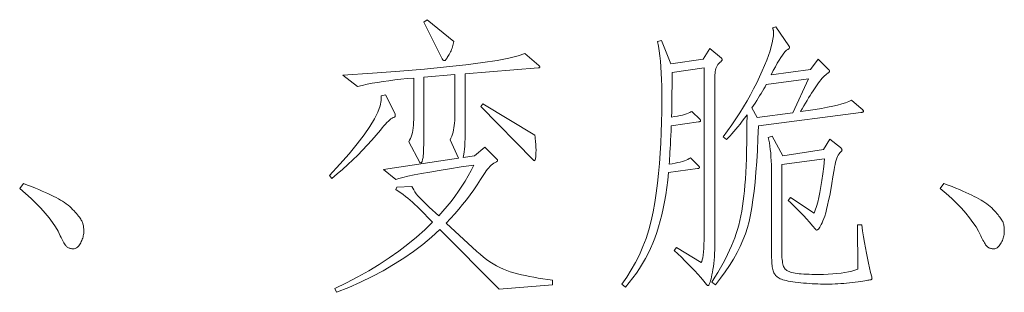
# Model space of a CAD drawing. Extents: x 0 to 1189, y 0 to 841.
# Tile 61 of 132: x 179.33 to 197.17, y 57.29 to 62.22. Entities that reach past the tile are written whole.
import ezdxf

# ---------------------------------------------------------------- set-up
doc = ezdxf.new("R2010")
doc.units = 0

msp = doc.modelspace()

# ---------------------------------------------------------------- linework, layer by layer
at = {"color": 7, "lineweight": 13}
for points in [[(187.199, 61.829), (187.194, 61.805), (187.189, 61.781), (187.183, 61.757), (187.175, 61.733), (187.167, 61.71), (187.159, 61.687), (187.149, 61.664), (187.138, 61.641), (187.127, 61.619), (187.115, 61.597), (187.102, 61.575), (187.091, 61.557), (187.08, 61.54), (187.07, 61.526), (187.061, 61.513), (187.053, 61.503), (187.045, 61.496), (187.039, 61.49), (187.033, 61.487), (187.028, 61.486), (187.023, 61.486), (187.018, 61.487), (187.014, 61.489), (187.01, 61.491), (187.006, 61.494), (187.002, 61.497), (186.998, 61.501), (186.995, 61.506), (186.991, 61.511), (186.988, 61.517), (186.655, 62.183), (186.713, 62.225)], [(194.579, 60.62), (194.587, 60.613), (194.594, 60.606), (194.601, 60.6), (194.606, 60.594), (194.611, 60.588), (194.615, 60.583), (194.618, 60.579), (194.62, 60.574), (194.621, 60.57), (194.621, 60.567), (194.621, 60.564), (194.62, 60.561), (194.617, 60.559), (194.614, 60.556), (194.61, 60.554), (194.604, 60.552), (194.598, 60.55), (194.591, 60.549), (194.583, 60.547), (194.574, 60.546), (192.716, 60.303), (192.707, 60.076), (192.697, 59.861), (192.685, 59.658), (192.671, 59.467), (192.655, 59.288), (192.637, 59.122), (192.617, 58.967), (192.596, 58.825), (192.572, 58.695), (192.547, 58.577), (192.517, 58.465), (192.48, 58.352), (192.437, 58.239), (192.386, 58.125), (192.329, 58.011), (192.265, 57.896), (192.194, 57.781), (192.116, 57.665), (192.031, 57.548), (191.94, 57.431), (191.871, 57.479), (191.927, 57.566), (191.979, 57.651), (192.028, 57.735), (192.075, 57.818), (192.118, 57.899), (192.158, 57.978), (192.195, 58.056), (192.229, 58.133), (192.26, 58.208), (192.288, 58.281), (192.314, 58.355), (192.337, 58.432), (192.359, 58.511), (192.38, 58.592), (192.398, 58.676), (192.415, 58.762), (192.43, 58.851), (192.443, 58.942), (192.455, 59.035), (192.465, 59.131), (192.473, 59.232), (192.481, 59.342), (192.488, 59.459), (192.494, 59.584), (192.499, 59.717), (192.503, 59.858), (192.506, 60.008), (192.508, 60.165), (192.509, 60.33), (192.51, 60.504), (192.466, 60.445), (192.424, 60.39), (192.383, 60.337), (192.344, 60.288), (192.307, 60.242), (192.27, 60.2), (192.236, 60.16), (192.202, 60.124), (192.171, 60.09), (192.14, 60.06), (192.077, 60.108), (192.157, 60.217), (192.233, 60.325), (192.307, 60.434), (192.378, 60.542), (192.445, 60.651), (192.51, 60.759), (192.571, 60.868), (192.629, 60.976), (192.685, 61.084), (192.737, 61.193), (192.785, 61.298), (192.828, 61.398), (192.866, 61.491), (192.899, 61.58), (192.927, 61.662), (192.95, 61.738), (192.967, 61.809), (192.98, 61.874), (192.988, 61.934), (192.99, 61.987), (192.99, 61.998), (192.99, 62.008), (192.989, 62.017), (192.988, 62.027), (192.986, 62.036), (192.984, 62.045), (192.982, 62.053), (192.98, 62.062), (192.977, 62.069), (192.974, 62.077), (193.032, 62.098), (193.27, 61.75), (193.272, 61.746), (193.274, 61.743), (193.275, 61.74), (193.277, 61.737), (193.278, 61.734), (193.279, 61.732), (193.28, 61.729), (193.28, 61.726), (193.28, 61.723), (193.281, 61.721), (193.28, 61.718), (193.279, 61.715), (193.278, 61.712), (193.275, 61.709), (193.273, 61.705), (193.269, 61.702), (193.265, 61.698), (193.26, 61.694), (193.255, 61.69), (193.249, 61.686), (193.227, 61.671), (193.203, 61.649), (193.177, 61.621), (193.15, 61.585), (193.121, 61.542), (193.09, 61.493), (193.057, 61.437), (193.023, 61.374), (192.986, 61.304), (192.948, 61.227), (193.661, 61.322), (193.798, 61.512), (193.988, 61.327), (193.991, 61.324), (193.994, 61.321), (193.996, 61.318), (193.998, 61.314), (194, 61.311), (194.001, 61.307), (194.002, 61.304), (194.003, 61.3), (194.004, 61.297), (194.004, 61.293), (194.004, 61.289), (194.003, 61.286), (194.001, 61.282), (194, 61.279), (193.997, 61.275), (193.994, 61.272), (193.991, 61.268), (193.987, 61.265), (193.982, 61.262), (193.977, 61.259), (193.957, 61.245), (193.936, 61.229), (193.915, 61.21), (193.894, 61.189), (193.872, 61.166), (193.849, 61.14), (193.827, 61.112), (193.803, 61.081), (193.78, 61.048), (193.756, 61.013), (193.731, 60.976), (193.706, 60.937), (193.68, 60.896), (193.653, 60.854), (193.626, 60.809), (193.599, 60.763), (193.57, 60.716), (193.541, 60.666), (193.511, 60.615), (193.481, 60.562), (193.617, 60.581), (193.743, 60.6), (193.859, 60.62), (193.966, 60.64), (194.063, 60.661), (194.151, 60.682), (194.229, 60.703), (194.297, 60.724), (194.356, 60.746), (194.405, 60.768)], [(192.045, 61.528), (192.048, 61.525), (192.051, 61.522), (192.053, 61.519), (192.055, 61.516), (192.057, 61.513), (192.059, 61.511), (192.06, 61.508), (192.06, 61.506), (192.061, 61.504), (192.061, 61.502), (192.061, 61.499), (192.06, 61.497), (192.059, 61.494), (192.058, 61.491), (192.056, 61.488), (192.053, 61.485), (192.051, 61.482), (192.048, 61.478), (192.044, 61.474), (192.04, 61.47), (192.019, 61.452), (192, 61.433), (191.983, 61.413), (191.969, 61.39), (191.957, 61.367), (191.947, 61.342), (191.939, 61.315), (191.934, 61.287), (191.93, 61.258), (191.929, 61.227), (191.929, 58.271), (191.929, 58.198), (191.927, 58.128), (191.925, 58.06), (191.922, 57.995), (191.918, 57.933), (191.913, 57.873), (191.907, 57.815), (191.9, 57.761), (191.893, 57.708), (191.884, 57.658), (191.875, 57.612), (191.867, 57.571), (191.858, 57.535), (191.85, 57.503), (191.841, 57.476), (191.833, 57.454), (191.825, 57.437), (191.818, 57.425), (191.81, 57.418), (191.802, 57.416), (191.8, 57.416), (191.798, 57.416), (191.796, 57.417), (191.793, 57.419), (191.791, 57.421), (191.788, 57.423), (191.785, 57.426), (191.782, 57.429), (191.779, 57.433), (191.776, 57.437), (191.725, 57.498), (191.673, 57.559), (191.619, 57.62), (191.563, 57.682), (191.505, 57.743), (191.446, 57.804), (191.385, 57.865), (191.322, 57.927), (191.257, 57.988), (191.19, 58.049), (191.232, 58.107), (191.681, 57.833), (191.691, 57.853), (191.7, 57.882), (191.708, 57.92), (191.715, 57.967), (191.721, 58.023), (191.725, 58.087), (191.729, 58.161), (191.732, 58.243), (191.733, 58.334), (191.734, 58.434), (191.734, 61.354), (191.153, 61.269), (191.153, 61.208), (191.153, 61.142), (191.152, 61.072), (191.151, 60.998), (191.15, 60.919), (191.149, 60.837), (191.148, 60.749), (191.146, 60.658), (191.145, 60.562), (191.143, 60.462), (191.199, 60.471), (191.25, 60.481), (191.298, 60.491), (191.341, 60.501), (191.38, 60.512), (191.415, 60.522), (191.446, 60.533), (191.472, 60.544), (191.494, 60.556), (191.512, 60.567), (191.66, 60.419), (191.662, 60.417), (191.664, 60.415), (191.665, 60.413), (191.667, 60.41), (191.668, 60.408), (191.669, 60.406), (191.669, 60.403), (191.67, 60.401), (191.67, 60.398), (191.67, 60.396), (191.67, 60.393), (191.669, 60.391), (191.667, 60.388), (191.665, 60.386), (191.661, 60.384), (191.657, 60.383), (191.652, 60.381), (191.647, 60.38), (191.641, 60.378), (191.633, 60.377), (191.137, 60.308), (191.133, 60.216), (191.129, 60.129), (191.125, 60.046), (191.121, 59.969), (191.117, 59.897), (191.114, 59.83), (191.11, 59.767), (191.107, 59.71), (191.104, 59.658), (191.1, 59.612), (191.155, 59.62), (191.207, 59.63), (191.255, 59.64), (191.299, 59.65), (191.339, 59.662), (191.376, 59.674), (191.409, 59.686), (191.438, 59.699), (191.464, 59.713), (191.486, 59.728), (191.639, 59.575), (191.641, 59.573), (191.643, 59.57), (191.644, 59.568), (191.646, 59.566), (191.647, 59.563), (191.648, 59.561), (191.648, 59.559), (191.649, 59.556), (191.649, 59.554), (191.649, 59.551), (191.649, 59.548), (191.648, 59.546), (191.646, 59.544), (191.643, 59.542), (191.64, 59.54), (191.636, 59.538), (191.631, 59.536), (191.626, 59.535), (191.619, 59.534), (191.612, 59.532), (191.09, 59.459), (191.075, 59.32), (191.058, 59.187), (191.039, 59.057), (191.017, 58.932), (190.993, 58.812), (190.967, 58.696), (190.939, 58.584), (190.909, 58.477), (190.876, 58.374), (190.842, 58.276), (190.804, 58.181), (190.763, 58.087), (190.718, 57.994), (190.67, 57.904), (190.619, 57.814), (190.564, 57.726), (190.505, 57.64), (190.443, 57.555), (190.377, 57.471), (190.308, 57.389), (190.24, 57.442), (190.33, 57.568), (190.414, 57.699), (190.491, 57.834), (190.561, 57.974), (190.625, 58.12), (190.681, 58.27), (190.731, 58.424), (190.774, 58.584), (190.81, 58.748), (190.839, 58.917), (190.864, 59.09), (190.886, 59.266), (190.905, 59.444), (190.922, 59.624), (190.936, 59.808), (190.948, 59.993), (190.957, 60.182), (190.963, 60.373), (190.967, 60.566), (190.968, 60.762), (190.968, 60.896), (190.965, 61.023), (190.961, 61.144), (190.956, 61.26), (190.949, 61.37), (190.94, 61.473), (190.93, 61.571), (190.918, 61.663), (190.904, 61.749), (190.889, 61.829), (190.963, 61.85), (191.127, 61.428), (191.713, 61.512), (191.834, 61.707)], [(188.989, 57.431), (188.017, 57.352), (186.946, 58.429), (186.794, 58.291), (186.634, 58.159), (186.467, 58.032), (186.291, 57.91), (186.108, 57.794), (185.916, 57.684), (185.717, 57.578), (185.51, 57.478), (185.295, 57.383), (185.072, 57.294), (185.04, 57.363), (185.253, 57.466), (185.459, 57.573), (185.656, 57.683), (185.846, 57.798), (186.027, 57.916), (186.201, 58.037), (186.366, 58.163), (186.523, 58.292), (186.672, 58.425), (186.814, 58.561), (186.576, 58.804), (186.535, 58.844), (186.493, 58.884), (186.451, 58.922), (186.409, 58.958), (186.366, 58.994), (186.323, 59.028), (186.28, 59.061), (186.237, 59.093), (186.193, 59.123), (186.149, 59.152), (186.164, 59.195), (186.439, 59.205), (186.453, 59.176), (186.472, 59.145), (186.494, 59.112), (186.519, 59.078), (186.548, 59.041), (186.581, 59.004), (186.618, 58.964), (186.659, 58.923), (186.703, 58.88), (186.75, 58.836), (186.925, 58.677), (187.002, 58.763), (187.077, 58.851), (187.148, 58.939), (187.217, 59.029), (187.282, 59.121), (187.345, 59.213), (187.404, 59.307), (187.46, 59.402), (187.513, 59.498), (187.563, 59.596), (187.334, 59.561), (187.123, 59.528), (186.933, 59.497), (186.762, 59.468), (186.61, 59.441), (186.479, 59.417), (186.367, 59.394), (186.274, 59.373), (186.202, 59.354), (186.149, 59.337), (185.927, 59.517), (187.284, 59.722), (187.13, 60.05), (187.147, 60.083), (187.161, 60.118), (187.174, 60.154), (187.185, 60.192), (187.194, 60.231), (187.201, 60.271), (187.207, 60.313), (187.212, 60.356), (187.214, 60.4), (187.215, 60.446), (187.215, 61.232), (186.655, 61.185), (186.655, 60.303), (186.655, 60.206), (186.655, 60.117), (186.654, 60.037), (186.652, 59.966), (186.651, 59.903), (186.649, 59.848), (186.646, 59.802), (186.644, 59.764), (186.64, 59.735), (186.637, 59.715), (186.633, 59.699), (186.63, 59.685), (186.626, 59.673), (186.623, 59.662), (186.619, 59.653), (186.616, 59.646), (186.612, 59.64), (186.609, 59.636), (186.606, 59.634), (186.603, 59.633), (186.6, 59.633), (186.597, 59.633), (186.594, 59.634), (186.592, 59.634), (186.589, 59.635), (186.587, 59.637), (186.586, 59.638), (186.584, 59.639), (186.583, 59.641), (186.581, 59.643), (186.381, 60.018), (186.398, 60.045), (186.413, 60.075), (186.427, 60.107), (186.438, 60.143), (186.448, 60.182), (186.456, 60.223), (186.463, 60.268), (186.467, 60.315), (186.47, 60.366), (186.471, 60.419), (186.471, 61.169), (186.353, 61.159), (186.239, 61.148), (186.128, 61.135), (186.021, 61.122), (185.918, 61.107), (185.817, 61.091), (185.721, 61.074), (185.628, 61.056), (185.538, 61.036), (185.452, 61.016), (185.188, 61.222), (185.727, 61.258), (186.22, 61.295), (186.666, 61.332), (187.065, 61.37), (187.418, 61.409), (187.724, 61.449), (187.984, 61.489), (188.196, 61.529), (188.363, 61.57), (188.482, 61.612), (188.741, 61.396), (188.744, 61.393), (188.746, 61.39), (188.749, 61.387), (188.751, 61.384), (188.752, 61.381), (188.754, 61.378), (188.755, 61.375), (188.756, 61.372), (188.756, 61.37), (188.756, 61.367), (188.756, 61.364), (188.755, 61.362), (188.754, 61.36), (188.751, 61.358), (188.748, 61.357), (188.745, 61.356), (188.741, 61.355), (188.736, 61.354), (188.731, 61.354), (188.725, 61.354), (187.405, 61.248), (187.405, 60.33), (187.405, 60.237), (187.404, 60.152), (187.402, 60.074), (187.399, 60.004), (187.396, 59.94), (187.392, 59.884), (187.387, 59.835), (187.381, 59.794), (187.375, 59.76), (187.368, 59.733), (187.574, 59.765), (187.759, 59.918), (187.98, 59.701), (187.982, 59.699), (187.984, 59.697), (187.986, 59.695), (187.987, 59.692), (187.988, 59.69), (187.989, 59.688), (187.99, 59.685), (187.991, 59.683), (187.991, 59.68), (187.991, 59.678), (187.991, 59.675), (187.99, 59.672), (187.989, 59.67), (187.988, 59.667), (187.986, 59.665), (187.983, 59.663), (187.981, 59.66), (187.977, 59.658), (187.974, 59.656), (187.97, 59.654), (187.946, 59.642), (187.922, 59.628), (187.898, 59.611), (187.875, 59.592), (187.852, 59.571), (187.83, 59.547), (187.808, 59.52), (187.786, 59.492), (187.764, 59.46), (187.743, 59.427), (187.684, 59.333), (187.623, 59.24), (187.56, 59.148), (187.495, 59.058), (187.427, 58.969), (187.358, 58.881), (187.287, 58.795), (187.214, 58.711), (187.139, 58.627), (187.062, 58.545), (187.616, 58.033), (187.674, 57.981), (187.733, 57.932), (187.792, 57.887), (187.852, 57.845), (187.912, 57.807), (187.973, 57.772), (188.034, 57.74), (188.096, 57.712), (188.158, 57.688), (188.221, 57.666), (188.285, 57.647), (188.352, 57.629), (188.422, 57.612), (188.494, 57.595), (188.57, 57.58), (188.648, 57.565), (188.729, 57.552), (188.813, 57.539), (188.899, 57.527), (188.989, 57.516)], [(193.624, 61.158), (192.858, 61.053), (192.836, 61.012), (192.812, 60.972), (192.788, 60.931), (192.764, 60.889), (192.738, 60.847), (192.712, 60.804), (192.685, 60.762), (192.657, 60.718), (192.629, 60.675), (192.6, 60.63), (192.695, 60.456), (193.339, 60.541)], [(186.133, 60.52), (186.134, 60.516), (186.135, 60.513), (186.135, 60.51), (186.136, 60.507), (186.137, 60.503), (186.137, 60.5), (186.138, 60.496), (186.138, 60.493), (186.138, 60.489), (186.138, 60.485), (186.138, 60.482), (186.137, 60.478), (186.136, 60.475), (186.135, 60.473), (186.133, 60.47), (186.13, 60.468), (186.128, 60.466), (186.124, 60.464), (186.121, 60.463), (186.117, 60.462), (186.099, 60.454), (186.08, 60.444), (186.059, 60.43), (186.037, 60.412), (186.013, 60.39), (185.987, 60.365), (185.96, 60.337), (185.931, 60.304), (185.901, 60.269), (185.869, 60.229), (185.792, 60.136), (185.712, 60.044), (185.63, 59.953), (185.545, 59.864), (185.458, 59.775), (185.369, 59.688), (185.277, 59.603), (185.183, 59.518), (185.086, 59.435), (184.987, 59.353), (184.945, 59.406), (185.133, 59.61), (185.3, 59.801), (185.446, 59.979), (185.572, 60.143), (185.676, 60.294), (185.76, 60.431), (185.822, 60.555), (185.864, 60.666), (185.885, 60.763), (185.885, 60.847), (185.959, 60.868)], [(188.667, 60.134), (188.671, 60.1), (188.674, 60.068), (188.677, 60.036), (188.68, 60.007), (188.683, 59.979), (188.684, 59.952), (188.686, 59.927), (188.687, 59.903), (188.688, 59.881), (188.688, 59.86), (188.687, 59.825), (188.687, 59.793), (188.685, 59.765), (188.683, 59.741), (188.68, 59.721), (188.676, 59.705), (188.672, 59.692), (188.668, 59.682), (188.662, 59.677), (188.656, 59.675), (188.655, 59.675), (188.654, 59.676), (188.652, 59.676), (188.65, 59.677), (188.648, 59.679), (188.646, 59.681), (188.644, 59.683), (188.641, 59.685), (188.638, 59.688), (188.635, 59.691), (187.685, 60.652), (187.722, 60.704)], [(194.59, 58.514), (194.605, 58.404), (194.621, 58.299), (194.637, 58.196), (194.654, 58.097), (194.672, 58.002), (194.69, 57.909), (194.709, 57.82), (194.728, 57.735), (194.748, 57.653), (194.769, 57.574), (194.77, 57.571), (194.771, 57.568), (194.772, 57.564), (194.773, 57.561), (194.773, 57.558), (194.774, 57.555), (194.774, 57.552), (194.774, 57.549), (194.774, 57.545), (194.775, 57.542), (194.774, 57.539), (194.774, 57.536), (194.773, 57.534), (194.771, 57.531), (194.769, 57.529), (194.767, 57.527), (194.764, 57.525), (194.761, 57.524), (194.757, 57.522), (194.753, 57.521), (194.747, 57.52), (194.735, 57.518), (194.719, 57.515), (194.698, 57.512), (194.672, 57.508), (194.642, 57.503), (194.606, 57.498), (194.566, 57.492), (194.521, 57.486), (194.471, 57.479), (194.419, 57.472), (194.366, 57.466), (194.314, 57.46), (194.262, 57.455), (194.21, 57.451), (194.157, 57.448), (194.105, 57.445), (194.053, 57.443), (194.001, 57.442), (193.948, 57.442), (193.896, 57.442), (193.844, 57.443), (193.792, 57.445), (193.741, 57.447), (193.689, 57.449), (193.638, 57.452), (193.586, 57.456), (193.535, 57.461), (193.484, 57.465), (193.434, 57.471), (193.385, 57.477), (193.339, 57.483), (193.296, 57.49), (193.257, 57.498), (193.221, 57.505), (193.188, 57.513), (193.159, 57.522), (193.133, 57.531), (193.11, 57.54), (193.09, 57.55), (193.073, 57.561), (193.057, 57.572), (193.043, 57.585), (193.029, 57.599), (193.017, 57.614), (193.007, 57.63), (192.997, 57.648), (192.989, 57.666), (192.982, 57.685), (192.977, 57.706), (192.972, 57.728), (192.968, 57.753), (192.965, 57.781), (192.962, 57.811), (192.959, 57.844), (192.957, 57.88), (192.955, 57.918), (192.954, 57.959), (192.953, 58.003), (192.953, 58.049), (192.953, 59.437), (192.953, 59.52), (192.951, 59.599), (192.948, 59.674), (192.944, 59.746), (192.939, 59.814), (192.932, 59.878), (192.925, 59.938), (192.916, 59.995), (192.906, 60.048), (192.895, 60.097), (192.964, 60.118), (193.159, 59.765), (193.898, 59.876), (194.009, 60.066), (194.204, 59.913), (194.209, 59.907), (194.214, 59.902), (194.218, 59.898), (194.221, 59.893), (194.224, 59.889), (194.227, 59.885), (194.228, 59.881), (194.23, 59.877), (194.23, 59.874), (194.231, 59.87), (194.231, 59.867), (194.23, 59.864), (194.229, 59.86), (194.227, 59.857), (194.225, 59.853), (194.223, 59.849), (194.22, 59.846), (194.217, 59.842), (194.214, 59.838), (194.21, 59.833), (194.193, 59.818), (194.178, 59.798), (194.163, 59.776), (194.15, 59.749), (194.137, 59.719), (194.125, 59.684), (194.115, 59.647), (194.105, 59.605), (194.096, 59.56), (194.088, 59.511), (194.067, 59.381), (194.047, 59.26), (194.027, 59.148), (194.008, 59.045), (193.989, 58.952), (193.97, 58.869), (193.952, 58.794), (193.935, 58.729), (193.917, 58.673), (193.901, 58.627), (193.885, 58.587), (193.87, 58.552), (193.855, 58.521), (193.842, 58.494), (193.829, 58.471), (193.817, 58.452), (193.806, 58.437), (193.795, 58.427), (193.786, 58.421), (193.777, 58.419), (193.775, 58.419), (193.772, 58.419), (193.77, 58.42), (193.767, 58.421), (193.765, 58.423), (193.762, 58.424), (193.759, 58.426), (193.757, 58.429), (193.753, 58.431), (193.75, 58.434), (193.695, 58.499), (193.641, 58.562), (193.588, 58.621), (193.537, 58.678), (193.486, 58.731), (193.437, 58.782), (193.39, 58.83), (193.343, 58.875), (193.298, 58.918), (193.254, 58.957), (193.296, 59.01), (193.724, 58.725), (193.747, 58.782), (193.769, 58.848), (193.79, 58.924), (193.81, 59.009), (193.83, 59.102), (193.848, 59.205), (193.866, 59.317), (193.883, 59.438), (193.899, 59.568), (193.914, 59.707), (193.138, 59.606), (193.138, 58.097), (193.138, 58.049), (193.139, 58.004), (193.141, 57.962), (193.143, 57.924), (193.147, 57.889), (193.15, 57.857), (193.155, 57.828), (193.16, 57.803), (193.166, 57.78), (193.172, 57.761), (193.18, 57.744), (193.19, 57.729), (193.203, 57.714), (193.218, 57.701), (193.234, 57.689), (193.253, 57.678), (193.275, 57.668), (193.298, 57.659), (193.324, 57.652), (193.352, 57.645), (193.382, 57.64), (193.416, 57.635), (193.453, 57.63), (193.494, 57.627), (193.537, 57.623), (193.584, 57.621), (193.634, 57.619), (193.687, 57.617), (193.744, 57.616), (193.803, 57.616), (193.894, 57.617), (193.98, 57.62), (194.062, 57.625), (194.14, 57.631), (194.214, 57.64), (194.283, 57.65), (194.347, 57.663), (194.408, 57.677), (194.464, 57.693), (194.516, 57.711), (194.511, 58.514)], [(179.402, 59.263), (179.477, 59.234), (179.549, 59.206), (179.617, 59.178), (179.682, 59.151), (179.742, 59.125), (179.8, 59.1), (179.854, 59.076), (179.904, 59.052), (179.95, 59.029), (179.993, 59.007), (180.034, 58.985), (180.072, 58.963), (180.109, 58.94), (180.144, 58.917), (180.177, 58.893), (180.209, 58.869), (180.239, 58.844), (180.267, 58.819), (180.293, 58.793), (180.318, 58.767), (180.341, 58.741), (180.362, 58.717), (180.381, 58.694), (180.399, 58.672), (180.414, 58.652), (180.428, 58.633), (180.44, 58.616), (180.45, 58.6), (180.459, 58.585), (180.466, 58.572), (180.471, 58.559), (180.476, 58.545), (180.48, 58.53), (180.484, 58.514), (180.487, 58.498), (180.49, 58.48), (180.492, 58.462), (180.494, 58.443), (180.494, 58.423), (180.495, 58.403), (180.494, 58.382), (180.493, 58.36), (180.49, 58.339), (180.486, 58.318), (180.481, 58.296), (180.475, 58.275), (180.468, 58.254), (180.459, 58.232), (180.45, 58.211), (180.439, 58.189), (180.428, 58.168), (180.416, 58.15), (180.404, 58.134), (180.392, 58.12), (180.379, 58.108), (180.365, 58.098), (180.351, 58.09), (180.337, 58.085), (180.322, 58.082), (180.307, 58.081), (180.292, 58.081), (180.278, 58.082), (180.264, 58.084), (180.251, 58.087), (180.239, 58.091), (180.227, 58.095), (180.216, 58.1), (180.205, 58.106), (180.195, 58.113), (180.186, 58.12), (180.177, 58.129), (180.167, 58.141), (180.156, 58.155), (180.145, 58.171), (180.134, 58.19), (180.122, 58.211), (180.109, 58.234), (180.096, 58.26), (180.082, 58.288), (180.067, 58.318), (180.028, 58.397), (179.982, 58.477), (179.928, 58.559), (179.866, 58.643), (179.797, 58.727), (179.719, 58.814), (179.634, 58.901), (179.542, 58.991), (179.441, 59.081), (179.333, 59.173)], [(196.078, 59.263), (196.154, 59.234), (196.225, 59.206), (196.294, 59.178), (196.358, 59.151), (196.419, 59.125), (196.476, 59.1), (196.53, 59.076), (196.58, 59.052), (196.627, 59.029), (196.67, 59.007), (196.71, 58.985), (196.749, 58.963), (196.785, 58.94), (196.82, 58.917), (196.854, 58.893), (196.885, 58.869), (196.915, 58.844), (196.943, 58.819), (196.97, 58.793), (196.994, 58.767), (197.017, 58.741), (197.038, 58.717), (197.058, 58.694), (197.075, 58.672), (197.091, 58.652), (197.105, 58.633), (197.117, 58.616), (197.127, 58.6), (197.135, 58.585), (197.142, 58.572), (197.148, 58.559), (197.153, 58.545), (197.157, 58.53), (197.161, 58.514), (197.164, 58.498), (197.167, 58.48), (197.169, 58.462), (197.17, 58.443), (197.171, 58.423), (197.171, 58.403), (197.171, 58.382), (197.169, 58.36), (197.166, 58.339), (197.162, 58.318), (197.157, 58.296), (197.151, 58.275), (197.144, 58.254), (197.136, 58.232), (197.126, 58.211), (197.116, 58.189), (197.104, 58.168), (197.093, 58.15), (197.081, 58.134), (197.068, 58.12), (197.055, 58.108), (197.042, 58.098), (197.028, 58.09), (197.014, 58.085), (196.999, 58.082), (196.984, 58.081), (196.969, 58.081), (196.954, 58.082), (196.941, 58.084), (196.928, 58.087), (196.915, 58.091), (196.903, 58.095), (196.892, 58.1), (196.882, 58.106), (196.872, 58.113), (196.862, 58.12), (196.853, 58.129), (196.843, 58.141), (196.833, 58.155), (196.822, 58.171), (196.81, 58.19), (196.798, 58.211), (196.785, 58.234), (196.772, 58.26), (196.758, 58.288), (196.744, 58.318), (196.705, 58.397), (196.659, 58.477), (196.604, 58.559), (196.543, 58.643), (196.473, 58.727), (196.396, 58.814), (196.311, 58.901), (196.218, 58.991), (196.118, 59.081), (196.01, 59.173)]]:
    msp.add_lwpolyline(points, close=True, dxfattribs=at)

doc.saveas('drawing.dxf')
